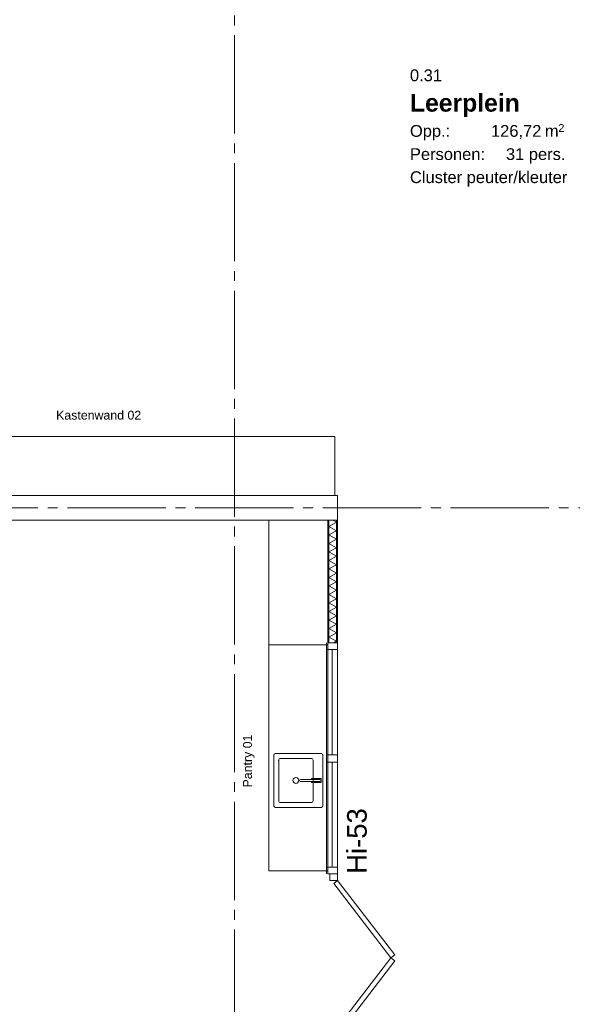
# Model space of a CAD drawing. Header units: millimetres. Extents: x 10 to 584, y 10 to 831.
# Tile 37 of 79: x 128 to 184, y 569 to 669. Entities that reach past the tile are written whole.
import ezdxf
from ezdxf.xclip import XClip

# ---------------------------------------------------------------- set-up
doc = ezdxf.new("R2010")
doc.units = ezdxf.units.MM
doc.header["$MEASUREMENT"] = 0
doc.header["$XCLIPFRAME"] = 0
doc.linetypes.add('B0204', pattern=[13, 10, -1, 1, -1])
for name, color, linetype in [('22 NC Binnenwanden', 7, 'Continuous'), ('22 NC Binnenwanden Deuren', 7, 'Continuous'), ('22 NC Binnenwanden Doorsnede-arcering', 7, 'Continuous'), ('22 NC Binnenwanden Laagscheidingslijnen', 7, 'Continuous'), ('22 NC Binnenwanden Raamlabels', 7, 'Continuous'), ('22 NC Binnenwanden Ramen', 7, 'Continuous'), ('28 Draagconstructies', 7, 'Continuous'), ('73 Keuken', 7, 'Continuous'), ('74 Sanitair', 7, 'Continuous'), ('82 Interieur', 7, 'Continuous'), ('A Stramien', 7, 'Continuous'), ('Tekst_dim 1_ 50_100', 7, 'Continuous'), ('Z Ruimtefuncties', 7, 'Continuous')]:
    doc.layers.add(name, color=color, linetype=linetype)
doc.styles.add('GENERATED_STYLE_1', font='txt')
doc.styles.add('GENERATED_STYLE_2', font='txt')
pattern_1 = [(180, (78, 259.1879), (0, 2), [])]

# ---------------------------------------------------------------- blocks, each defined once
blk = doc.blocks.new('*X514')
at = {"layer": '22 NC Binnenwanden Doorsnede-arcering', "color": 7, "linetype": 'Continuous', "lineweight": 0}
for p, q in [((160.37, 617.72), (159.62, 617.29)), ((160.37, 616.86), (159.62, 617.29)), ((160.37, 617.72), (160, 617.94)), ((160.37, 616.86), (159.62, 616.42)), ((160.37, 615.99), (159.62, 616.42)), ((160.37, 615.99), (159.62, 615.56)), ((160.37, 615.12), (159.62, 615.56)), ((160.37, 615.12), (159.62, 614.69)), ((160.37, 614.26), (159.62, 614.69)), ((160.37, 614.26), (159.62, 613.83)), ((160.37, 613.39), (159.62, 613.83)), ((160.37, 613.39), (159.62, 612.96)), ((160.37, 612.53), (159.62, 612.96)), ((160.37, 612.53), (159.62, 612.09)), ((160.37, 611.66), (159.62, 612.09)), ((160.37, 611.66), (159.62, 611.23)), ((160.37, 610.79), (159.62, 611.23)), ((160.37, 610.79), (159.62, 610.36)), ((160.37, 609.93), (159.62, 610.36)), ((160.37, 609.93), (159.62, 609.5)), ((160.37, 609.06), (159.62, 609.5)), ((160.37, 609.06), (159.62, 608.63)), ((160.37, 608.2), (159.62, 608.63)), ((160.37, 608.2), (159.62, 607.76)), ((160.37, 607.33), (159.62, 607.76)), ((160.37, 607.33), (159.62, 606.9)), ((160.37, 606.46), (159.62, 606.9)), ((160.37, 606.46), (159.62, 606.03)), ((160.37, 605.6), (159.62, 606.03)), ((160.37, 605.6), (160.1, 605.44))]:
    blk.add_line(p, q, dxfattribs=at)
blk = doc.blocks.new('Drawing_2_2', base_point=(78, 259.19))
at = {"layer": '22 NC Binnenwanden Doorsnede-arcering', "linetype": 'Continuous', "lineweight": 0, "true_color": 0x000000}
h = blk.add_hatch(dxfattribs=at)
h.set_pattern_fill('930_Lijnen_vert_200_0002', color=18, style=0, pattern_type=2)
h.set_pattern_definition(pattern_1)
h.paths.add_polyline_path([(159.62, 617.94), (159.5, 617.94), (159.5, 605.44), (159.62, 605.44)])
h = blk.add_hatch(dxfattribs=at)
h.set_pattern_fill('930_Lijnen_vert_200_0002', color=18, style=0, pattern_type=2)
h.set_pattern_definition(pattern_1)
h.paths.add_polyline_path([(160.37, 617.94), (160.37, 605.44), (160.5, 605.44), (160.5, 617.94)])
at = {"layer": '22 NC Binnenwanden', "color": 1, "linetype": 'Continuous', "lineweight": 0}
for p, q in [((159.62, 605.44), (159.5, 605.44)), ((160.37, 605.44), (159.62, 605.44)), ((160.5, 605.44), (160.37, 605.44))]:
    blk.add_line(p, q, dxfattribs=at)
at = {"layer": '22 NC Binnenwanden', "color": 1, "linetype": 'Continuous', "lineweight": 0, "flags": 128}
for points in [[(159.62, 617.94), (159.5, 617.94)], [(159.5, 617.94), (159.5, 605.44)], [(160.37, 617.94), (159.62, 617.94)], [(160.5, 617.94), (160.37, 617.94)], [(160.5, 605.44), (160.5, 617.94)]]:
    blk.add_lwpolyline(points, dxfattribs=at)
at = {"layer": '22 NC Binnenwanden Deuren', "color": 1, "linetype": 'Continuous', "lineweight": 0}
for p, q in [((159.62, 581.94), (159.5, 581.94)), ((159.7, 581.94), (159.62, 581.94)), ((159.7, 581.94), (159.7, 581.27)), ((160.5, 581.94), (159.7, 581.94)), ((160.37, 581.94), (159.7, 581.94)), ((160.37, 581.94), (159.7, 581.94)), ((159.7, 581.27), (160.5, 581.27)), ((160.5, 581.27), (160.1, 580.96)), ((160.5, 581.94), (160.37, 581.94)), ((160.5, 581.94), (160.37, 581.94)), ((160.5, 581.27), (160.5, 581.94)), ((166.31, 573.69), (160.5, 581.27)), ((160.1, 580.96), (165.91, 573.38)), ((165.91, 573.38), (160.1, 565.8)), ((165.91, 573.38), (166.31, 573.69)), ((166.31, 573.08), (165.91, 573.38)), ((160.5, 565.49), (166.31, 573.08))]:
    blk.add_line(p, q, dxfattribs=at)
at = {"layer": '22 NC Binnenwanden Laagscheidingslijnen', "color": 9, "linetype": 'Continuous', "lineweight": 0}
for p, q in [((159.62, 605.44), (159.62, 617.94)), ((160.37, 605.44), (160.37, 617.94))]:
    blk.add_line(p, q, dxfattribs=at)
at = {"layer": '22 NC Binnenwanden Ramen', "color": 1, "linetype": 'Continuous', "lineweight": 0}
for p, q in [((159.36, 604.77), (159.36, 605.44)), ((159.62, 605.44), (159.5, 605.44)), ((159.62, 605.44), (159.5, 605.44)), ((160.37, 605.44), (159.62, 605.44)), ((160.37, 605.44), (159.62, 605.44)), ((160.5, 605.44), (160.37, 605.44)), ((160.5, 605.44), (160.37, 605.44)), ((160.5, 605.44), (160.5, 604.77)), ((160.5, 604.77), (159.36, 604.77)), ((159.36, 594.06), (159.36, 604.77)), ((159.93, 604.77), (159.93, 594.06)), ((160.5, 604.77), (160.5, 594.06)), ((159.36, 593.69), (159.36, 594.06)), ((159.36, 594.06), (160.5, 594.06)), ((159.36, 593.31), (159.36, 593.69)), ((160.5, 593.31), (159.36, 593.31)), ((159.36, 582.61), (159.36, 593.31)), ((159.93, 593.31), (159.93, 582.61)), ((160.5, 594.06), (160.5, 593.69)), ((160.5, 593.69), (160.5, 593.31)), ((160.5, 593.31), (160.5, 582.61)), ((159.36, 581.94), (159.36, 582.61)), ((159.36, 582.61), (160.5, 582.61)), ((160.5, 582.61), (160.5, 581.94)), ((159.62, 581.94), (159.5, 581.94)), ((159.62, 581.94), (159.5, 581.94)), ((160.37, 581.94), (159.62, 581.94)), ((160.37, 581.94), (159.62, 581.94)), ((160.5, 581.94), (160.37, 581.94)), ((160.5, 581.94), (160.37, 581.94))]:
    blk.add_line(p, q, dxfattribs=at)
at = {"layer": '22 NC Binnenwanden Ramen', "color": 9, "linetype": 'Continuous', "lineweight": 0}
for p, q in [((159.5, 605.44), (159.5, 581.94)), ((160.5, 605.44), (160.5, 581.94))]:
    blk.add_line(p, q, dxfattribs=at)
at = {"layer": '28 Draagconstructies', "color": 1, "linetype": 'Continuous', "lineweight": 0, "flags": 128}
for points in [[(160.5, 620.44), (78.05, 620.44)], [(160.5, 617.94), (160.5, 620.44)], [(78.05, 617.94), (160.5, 617.94)]]:
    blk.add_lwpolyline(points, dxfattribs=at)
at = {"layer": '73 Keuken', "color": 1, "linetype": 'Continuous', "lineweight": 0}
for p, q in [((153.5, 594.44), (153.5, 588.44)), ((159.5, 594.44), (159.5, 588.44)), ((154.5, 593.49), (154.5, 589.39)), ((157.8, 593.69), (154.7, 593.69)), ((158, 589.39), (158, 593.49)), ((154.7, 589.19), (157.8, 589.19))]:
    blk.add_line(p, q, dxfattribs=at)
at = {"layer": '73 Keuken', "color": 1, "linetype": 'Continuous', "lineweight": 0, "flags": 128}
for points in [[(154, 593.99), (154, 588.89, 0.414214), (154.2, 588.69), (158.8, 588.69, 0.414214), (159, 588.89), (159, 593.99, 0.414214), (158.8, 594.19), (154.2, 594.19, 0.414214)], [(156.72, 591.53, 1), (156.72, 591.35), (158.7, 591.35, 1), (158.7, 591.53)], [(158.19, 591.64), (158.19, 591.53), (158.7, 591.53, -1), (158.7, 591.35), (158.19, 591.35), (158.19, 591.24), (158.84, 591.24), (158.84, 591.64)]]:
    blk.add_lwpolyline(points, format="xyb", close=True, dxfattribs=at)
for points in [[(157.83, 591.63), (157.83, 591.53), (158.18, 591.53), (158.18, 591.63)], [(157.83, 591.24), (158.18, 591.24), (158.18, 591.35), (157.83, 591.35)]]:
    blk.add_lwpolyline(points, close=True, dxfattribs=at)
at = {"layer": '73 Keuken', "color": 1, "linetype": 'Continuous', "lineweight": 0}
blk.add_circle((156.25, 591.44), 0.3, dxfattribs=at)
for centre, start, end in [((154.7, 593.49), 90, 180), ((157.8, 593.49), 0, 90), ((154.7, 589.39), 180, 270), ((157.8, 589.39), 270, 0)]:
    blk.add_arc(centre, 0.2, start, end, dxfattribs=at)
blk.add_point((154.5, 593.49), dxfattribs=at)
at = {"layer": '74 Sanitair', "color": 1, "linetype": 'Continuous', "lineweight": 0}
for p, q in [((153.5, 605.44), (153.5, 600.44)), ((159.5, 605.44), (159.5, 600.44)), ((153.5, 594.24), (153.5, 600.44)), ((159.5, 594.24), (159.5, 600.44)), ((153.5, 582.24), (153.5, 588.44)), ((159.5, 582.24), (159.5, 588.44)), ((153.5, 582.24), (159.5, 582.24))]:
    blk.add_line(p, q, dxfattribs=at)
at = {"layer": '82 Interieur', "color": 1, "linetype": 'Continuous', "lineweight": 0}
for p, q in [((130, 626.44), (124, 626.44)), ((130, 626.44), (136, 626.44)), ((142, 626.44), (136, 626.44)), ((142, 626.44), (148, 626.44)), ((154, 626.44), (148, 626.44)), ((160.2, 626.44), (154, 626.44)), ((160.2, 620.44), (160.2, 626.44)), ((124, 620.44), (130, 620.44)), ((136, 620.44), (130, 620.44)), ((136, 620.44), (142, 620.44)), ((148, 620.44), (142, 620.44)), ((148, 620.44), (154, 620.44)), ((154, 620.44), (160.2, 620.44)), ((153.5, 617.94), (153.5, 611.44)), ((159.5, 617.94), (153.5, 617.94)), ((159.5, 611.44), (159.5, 617.94)), ((153.5, 605.24), (153.5, 611.44)), ((159.5, 611.44), (159.5, 605.24)), ((159.5, 605.24), (153.5, 605.24))]:
    blk.add_line(p, q, dxfattribs=at)
at = {"layer": 'A Stramien', "color": 9, "linetype": 'B0204', "lineweight": 0}
for p, q in [((150, 784.27), (150, 233.2)), ((68, 619.19), (520.56, 619.19))]:
    blk.add_line(p, q, dxfattribs=at)
at = {"layer": '73 Keuken', "color": 4, "linetype": 'Continuous', "lineweight": 0}
blk.add_blockref('*X514', (0, 0), dxfattribs=at)
at = {"layer": '22 NC Binnenwanden Raamlabels', "color": 2, "linetype": 'Continuous', "lineweight": 0, "insert": (161.46, 581.94), "char_height": 2, "attachment_point": 1, "rotation": 90, "style": 'GENERATED_STYLE_1'}
blk.add_mtext('\\A1;{\\pql;\\fArial|b0|i0|c0|p38;Hi-53}', dxfattribs=at)
at = {"layer": '82 Interieur', "color": 2, "linetype": 'Continuous', "lineweight": 0, "insert": (131.84, 628.15), "char_height": 0.9, "attachment_point": 7, "style": 'GENERATED_STYLE_1'}
blk.add_mtext('\\A1;{\\pql;\\fArial|b0|i0|c0|p38;Kastenwand 0\\fArial|b0|i0|c0|p38;2}', dxfattribs=at)
at = {"layer": 'Tekst_dim 1_ 50_100', "color": 2, "linetype": 'Continuous', "lineweight": 0, "insert": (152.04, 590.73), "char_height": 0.9, "attachment_point": 7, "rotation": 90, "style": 'GENERATED_STYLE_1'}
blk.add_mtext('\\A1;{\\pql;\\fArial|b0|i0|c0|p38;Pantry 01}', dxfattribs=at)
at = {"layer": 'Z Ruimtefuncties', "color": 2, "linetype": 'Continuous', "lineweight": 0, "attachment_point": 1}
for s, insert, char_height, style in [('\\A1;{\\pql;\\pt0;\\fArial|b0|i0|c0|p38;0.31}', (167.86, 663.8), 1.2, 'GENERATED_STYLE_1'), ('\\A1;{\\pql;\\pt0;\\fArial|b1|i0|c0|p38;Leerplein}', (167.86, 661.3), 1.8, 'GENERATED_STYLE_2'), ('\\A1;{\\pql;\\pt0;\\fArial|b0|i0|c0|p38;Opp.: }', (167.86, 658.14), 1.2, 'GENERATED_STYLE_1'), ('\\A1;{\\pql;\\fArial|b0|i0|c0|p38;126,72}', (176.11, 658.14), 1.2, 'GENERATED_STYLE_1'), ('\\A1;{\\pql;\\fArial|b0|i0|c0|p38; m}', (181.13, 658.14), 1.2, 'GENERATED_STYLE_1'), ('\\A1;{\\pql;\\fArial|b0|i0|c0|p38;2}', (182.96, 658.23), 0.8, 'GENERATED_STYLE_1'), ('\\A1;{\\pql;\\pt0;\\fArial|b0|i0|c0|p38;Personen: }', (167.86, 655.78), 1.2, 'GENERATED_STYLE_1'), ('\\A1;{\\pql;\\pt0;\\fArial|b0|i0|c0|p38;31 pers.}', (177.63, 655.78), 1.2, 'GENERATED_STYLE_1'), ('\\A1;{\\pql;\\pt0;\\fArial|b0|i0|c0|p38;Cluster peuter/kleuter}', (167.86, 653.43), 1.2, 'GENERATED_STYLE_1')]:
    blk.add_mtext(s, dxfattribs=dict(at, insert=insert, char_height=char_height, style=style))

msp = doc.modelspace()

# ---------------------------------------------------------------- block references
at = {"color": 4, "linetype": 'Continuous', "lineweight": 0}
ref = msp.add_blockref('Drawing_2_2', (78, 259.19), dxfattribs=at)
XClip(ref).set_block_clipping_path([(30, 141.736842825), (586.5626696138, 806.4087291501)])

doc.saveas('drawing.dxf')
